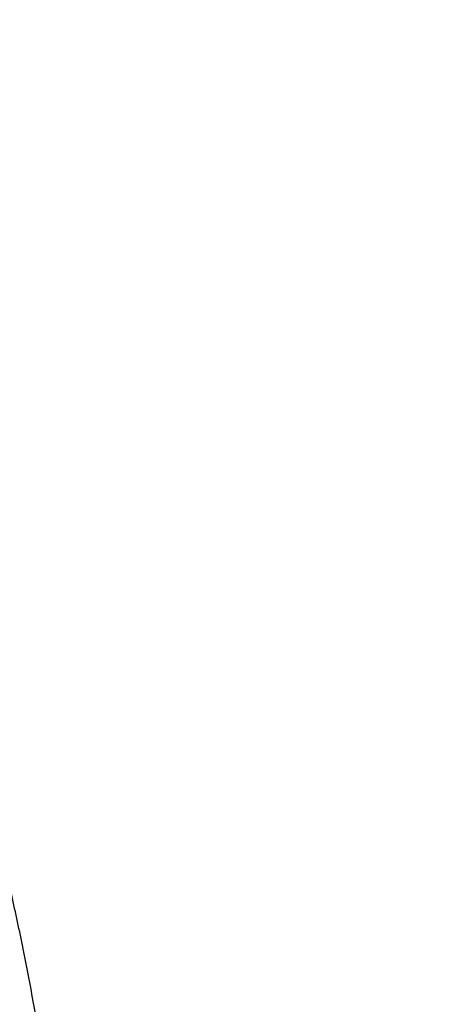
# Model space of a CAD drawing. Header units: millimetres. Extents: x 0 to 297, y 0 to 210.
# Tile 58 of 256: x 146.4622 to 146.5615, y 91.1751 to 91.4106. Entities that reach past the tile are written whole.
import ezdxf

# ---------------------------------------------------------------- set-up
doc = ezdxf.new("R2010")
doc.units = ezdxf.units.MM
doc.header["$LTSCALE"] = 16.335
doc.layers.get('0').update_dxf_attribs({"linetype": 'CONTINUOUS'})
doc.layers.add('01_GLOBAL', color=7, linetype='CONTINUOUS')
doc.layers.add('INTFCLR_144815', color=7, linetype='CONTINUOUS')

msp = doc.modelspace()

# ---------------------------------------------------------------- linework, layer by layer
at = {"color": 7, "linetype": 'Continuous'}
msp.add_circle((146.8548, 92.13446), 2.66, dxfattribs=at)
at = {"color": 9, "linetype": 'Continuous'}
msp.add_arc((146.8548, 92.13446), 2.62591, 182.96745, 267.03255, dxfattribs=at)
at = {"layer": '01_GLOBAL', "color": 7, "linetype": 'Continuous'}
msp.add_circle((146.8548, 92.13446), 2.695, dxfattribs=at)
at = {"layer": 'INTFCLR_144815', "color": 9, "linetype": 'Continuous'}
msp.add_open_spline([(146.39011, 90.76216), (146.39111, 90.764), (146.39358, 90.76845), (146.39694, 90.7745), (146.39971, 90.77962), (146.40154, 90.78302), (146.40465, 90.78889), (146.40968, 90.79861), (146.41664, 90.81285), (146.42264, 90.82599), (146.42693, 90.83593), (146.42946, 90.842), (146.43339, 90.85165), (146.43921, 90.86687), (146.44653, 90.88824), (146.45158, 90.9051), (146.45478, 90.91683), (146.4569, 90.92495), (146.46047, 90.93951), (146.46497, 90.96092), (146.46822, 90.98059), (146.47003, 90.99403), (146.47117, 91.0032), (146.47288, 91.01936), (146.47452, 91.04261), (146.47506, 91.06599), (146.47486, 91.08242), (146.47457, 91.09186), (146.47397, 91.1059), (146.47247, 91.12666), (146.46923, 91.15383), (146.46557, 91.17593), (146.46253, 91.1911), (146.46068, 91.19962), (146.45785, 91.21199), (146.45327, 91.22985), (146.44642, 91.25262), (146.44025, 91.27064), (146.43574, 91.2827), (146.43318, 91.28931), (146.42947, 91.29862), (146.42395, 91.3117), (146.41656, 91.32786), (146.41108, 91.33906), (146.40759, 91.34594), (146.40547, 91.35006), (146.40213, 91.35645), (146.39785, 91.36436), (146.39358, 91.37213), (146.39109, 91.37654), (146.39011, 91.37838)], degree=3, knots=[0, 0, 0, 0, 0.009707, 0.023619, 0.032101, 0.036716, 0.041545, 0.062933, 0.087476, 0.115052, 0.12997, 0.137695, 0.145555, 0.178339, 0.213254, 0.250348, 0.259964, 0.269664, 0.289299, 0.32953, 0.371122, 0.381748, 0.392466, 0.413978, 0.457141, 0.500572, 0.522421, 0.533385, 0.544368, 0.587657, 0.629911, 0.671244, 0.69159, 0.701686, 0.711698, 0.750437, 0.787192, 0.822036, 0.838746, 0.84692, 0.854938, 0.885253, 0.912764, 0.937398, 0.943088, 0.948578, 0.958854, 0.976544, 0.990324, 1, 1, 1, 1], dxfattribs=at)

doc.saveas('drawing.dxf')
